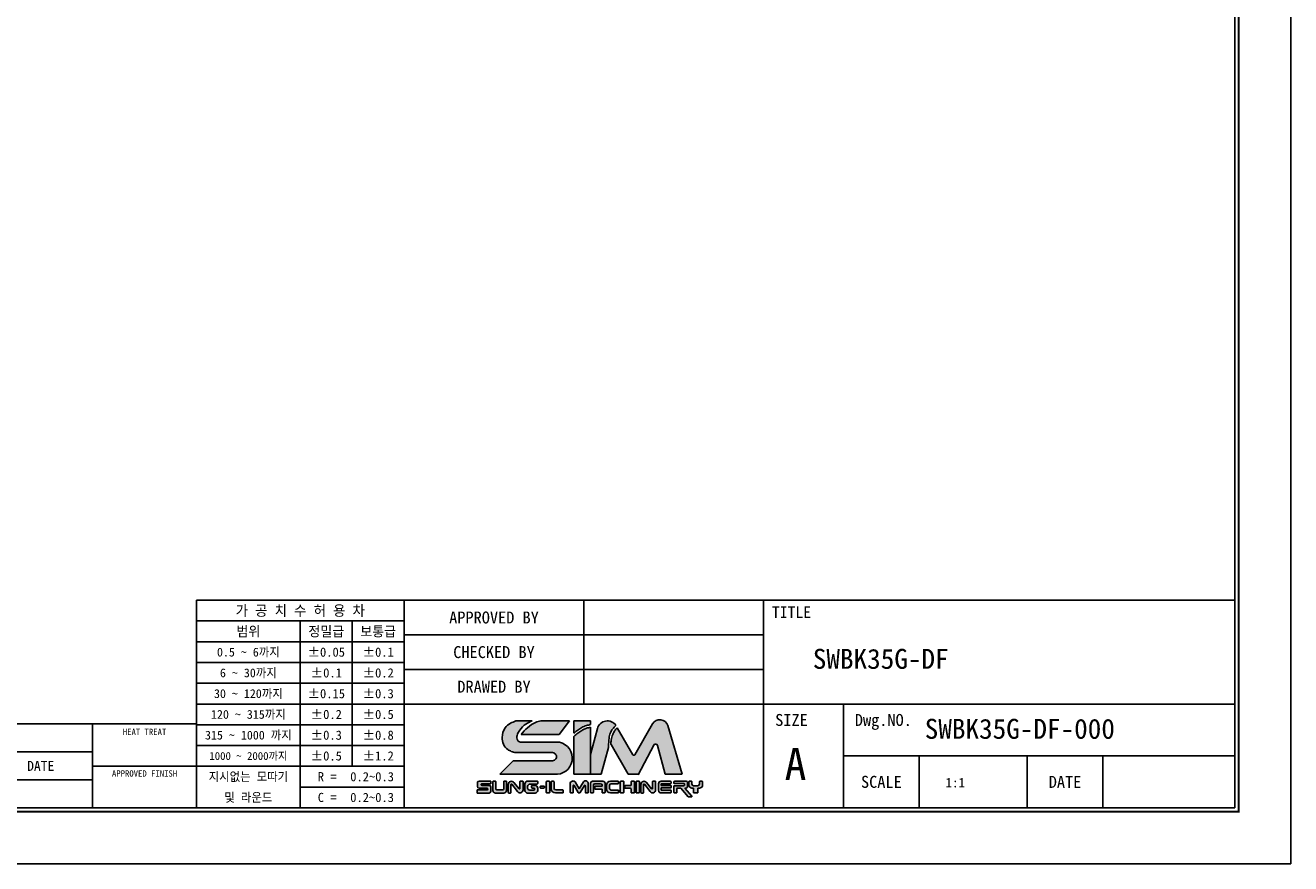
# Model space of a CAD drawing. Header units: millimetres. Extents: x -29 to 5648, y -387 to 3949.
# Tile 3 of 5: x 398 to 853, y 0 to 302. Entities that reach past the tile are written whole.
import ezdxf
from ezdxf.enums import TextEntityAlignment as Align

# ---------------------------------------------------------------- set-up
doc = ezdxf.new("R2010")
doc.units = ezdxf.units.MM
doc.layers.get('0').update_dxf_attribs({"linetype": 'CONTINUOUS'})
doc.layers.add('5', color=7, linetype='CONTINUOUS')
doc.layers.add('7', color=7, linetype='CONTINUOUS')

# ---------------------------------------------------------------- blocks, each defined once
blk = doc.blocks.new('란표제')
h = blk.add_hatch(color=150)
h.dxf.hatch_style = 1
edge = h.paths.add_edge_path()
edge.add_spline(control_points=[(269.4313514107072, 21.23682854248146), (269.6359798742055, 21.41891288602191), (270.0327252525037, 21.7719484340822), (270.7280603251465, 22.18750380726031), (271.4106727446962, 22.51924857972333), (271.9007036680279, 22.60265436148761), (272.1147233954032, 22.63908161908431)], knot_values=[0, 0, 0, 0, 0.6304310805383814, 1.222315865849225, 1.865724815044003, 2.364625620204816, 2.364625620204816, 2.364625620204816, 2.364625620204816], degree=3, periodic=0)
edge.add_line((272.1147233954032, 22.63908161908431), (272.1147233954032, 23.23741673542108))
edge.add_line((272.1147233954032, 23.23741673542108), (269.4313514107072, 23.23741673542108))
edge.add_line((269.4313514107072, 23.23741673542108), (269.4313514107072, 21.23682854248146))
edge = h.paths.add_edge_path()
edge.add_spline(control_points=[(272.1147233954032, 22.22357291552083), (271.8960154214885, 22.17327034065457), (271.4034488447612, 22.0599806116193), (270.715909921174, 21.71275165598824), (270.0397629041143, 21.25956616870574), (269.6376071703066, 20.9094133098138), (269.4313514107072, 20.72982854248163)], knot_values=[0, 0, 0, 0, 0.5164407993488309, 1.163110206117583, 1.761888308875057, 2.392319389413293, 2.392319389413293, 2.392319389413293, 2.392319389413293], degree=3, periodic=0)
edge.add_line((269.4313514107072, 20.72982854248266), (269.4313514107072, 14.56964083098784))
edge.add_line((269.4313514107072, 14.56964083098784), (272.1147233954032, 14.56964083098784))
edge.add_line((272.1147233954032, 14.56964083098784), (272.1147233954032, 22.22357291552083))
edge = h.paths.add_edge_path()
edge.add_line((267.0830865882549, 19.76878435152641), (260.734030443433, 19.76878435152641))
edge.add_spline(control_points=[(260.7340304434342, 19.76878435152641), (260.6304282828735, 19.80046622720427), (260.3773761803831, 19.87785037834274), (260.0993263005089, 20.3834271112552), (260.187756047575, 21.0896081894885), (260.7314099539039, 21.92713840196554), (261.4878621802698, 22.76627762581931), (262.2797090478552, 23.09358528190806), (262.6276767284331, 23.23741673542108)], knot_values=[0, 0, 0, 0, 0.2433595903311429, 0.5944147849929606, 1.213183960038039, 1.789398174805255, 2.88702788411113, 3.747486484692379, 3.747486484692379, 3.747486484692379, 3.747486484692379], degree=3, periodic=0)
edge.add_line((262.6276767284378, 23.23741673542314), (259.9686972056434, 23.23741673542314))
edge.add_spline(control_points=[(259.9686972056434, 23.23741673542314), (259.6776716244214, 23.12786400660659), (259.0262061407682, 22.88262844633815), (258.0427933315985, 22.05524221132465), (257.6589013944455, 20.72241547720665), (257.8905376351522, 19.4262980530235), (258.4932930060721, 18.63992786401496), (259.0387723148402, 18.37393810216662), (259.2361936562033, 18.2776703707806)], knot_values=[0, 0, 0, 0, 0.550739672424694, 1.232839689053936, 2.19963066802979, 2.850121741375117, 3.513003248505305, 3.888995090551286, 3.888995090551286, 3.888995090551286, 3.888995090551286], degree=3, periodic=0)
edge.add_arc((260.0206695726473, 19.77456633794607), 1.689999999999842, 242.3423855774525, 270.0000000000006)
edge.add_line((260.0206695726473, 18.08456633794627), (265.933220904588, 18.08456633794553))
edge.add_arc((265.933220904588, 17.41949662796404), 0.6650697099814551, 270.18688939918, 90, ccw=False)
edge.add_line((265.9353902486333, 16.75443045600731), (259.548431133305, 16.75443045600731))
edge.add_line((259.548431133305, 16.75443045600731), (257.3636415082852, 14.56964083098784))
edge.add_line((257.3636415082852, 14.56964083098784), (266.2319154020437, 14.56964083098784))
edge.add_arc((266.5395411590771, 17.18852423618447), 2.636889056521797, 263.3004820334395, 78.10426637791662)
edge = h.paths.add_edge_path(flags=17)
edge.add_spline(control_points=[(264.0618412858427, 23.23741673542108), (263.7695622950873, 23.17538582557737), (262.9649864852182, 23.00462921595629), (261.8692366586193, 22.18236333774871), (261.1771816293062, 21.42409186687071), (260.8344419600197, 21.04855856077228)], knot_values=[0, 0, 0, 0, 0.6846043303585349, 1.884555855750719, 3.061918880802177, 3.061918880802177, 3.061918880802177, 3.061918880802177], degree=3, periodic=0)
edge.add_line((260.8344419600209, 21.04855856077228), (267.0300266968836, 21.04855856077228))
edge.add_line((267.0300266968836, 21.04855856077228), (268.7149674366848, 23.23741673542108))
edge.add_line((268.7149674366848, 23.23741673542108), (264.0618412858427, 23.23741673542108))
h = blk.add_hatch(color=8)
h.dxf.hatch_style = 1
edge = h.paths.add_edge_path()
edge.add_spline(control_points=[(275.0627256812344, 19.1589791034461), (275.0773552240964, 19.57794386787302), (275.1025993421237, 20.30089167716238), (275.3125840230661, 21.24983197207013), (275.7149129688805, 21.97049305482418), (276.082664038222, 22.32534979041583), (276.2775094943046, 22.51336344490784)], knot_values=[0, 0, 0, 0, 0.7435831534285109, 1.283095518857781, 1.707763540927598, 2.186317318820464, 2.186317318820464, 2.186317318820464, 2.186317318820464], degree=3, periodic=0)
edge.add_arc((274.8821637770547, 21.55989067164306), 1.690000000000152, 34.34572044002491, 164.999999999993)
edge.add_line((273.2497491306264, 21.99729485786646), (272.1147233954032, 17.76132114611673))
edge.add_line((272.1147233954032, 17.76132114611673), (272.1147233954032, 14.56964083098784))
edge.add_line((272.1147233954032, 14.56964083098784), (273.8922549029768, 14.56964083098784))
edge.add_line((273.8922549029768, 14.56964083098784), (275.0538491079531, 18.90476942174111))
edge.add_spline(control_points=[(275.0538491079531, 18.90476942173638), (275.0568079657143, 18.98950598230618), (275.0597668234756, 19.07424254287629), (275.0627256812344, 19.1589791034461)], knot_values=[2.186317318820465, 2.186317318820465, 2.186317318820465, 2.186317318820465, 2.336708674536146, 2.336708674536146, 2.336708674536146, 2.336708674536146], degree=3, periodic=0)
edge = h.paths.add_edge_path()
edge.add_arc((282.7153299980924, 19.15023052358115), 0.3379999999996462, 14.999999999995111, 152.0936797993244, ccw=False)
edge.add_line((283.0418129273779, 19.23771136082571), (284.2856565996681, 14.59562357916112))
edge.add_line((284.2856565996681, 14.59562357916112), (287.0312419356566, 14.59562357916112))
edge.add_line((287.0312419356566, 14.59562357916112), (284.698741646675, 22.48208966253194))
edge.add_arc((283.4022573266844, 22.0986416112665), 1.352000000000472, 16.47610349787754, 150.0000000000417)
edge.add_line((282.2313909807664, 22.77464161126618), (279.328189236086, 17.74614868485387))
edge.add_arc((279.1818309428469, 17.83064868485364), 0.1689999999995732, 210.0000000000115, 330.00000000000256, ccw=False)
edge.add_line((279.0354726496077, 17.74614868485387), (276.4997684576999, 22.13811717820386))
edge.add_spline(control_points=[(276.4997684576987, 22.13811717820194), (276.3465195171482, 21.96972988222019), (276.0439022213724, 21.63721921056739), (275.6848775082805, 20.95838757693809), (275.5056859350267, 20.21422517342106), (275.4438638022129, 19.68005989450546), (275.4178006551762, 19.4548650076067)], knot_values=[0, 0, 0, 0, 0.523800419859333, 1.034337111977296, 1.752334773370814, 2.275651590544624, 2.275651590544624, 2.275651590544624, 2.275651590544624], degree=3, periodic=0)
edge.add_arc((275.3365080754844, 19.30670119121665), 0.1690000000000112, 30.00000000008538, 61.24788174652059, ccw=False)
edge.add_line((275.4828663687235, 19.39120119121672), (278.275008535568, 14.55506909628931))
edge.add_line((278.275008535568, 14.55506909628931), (279.8991915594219, 14.55506909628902))
edge.add_line((279.8991915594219, 14.55506909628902), (282.4166346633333, 19.30842375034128))
h = blk.add_hatch(color=150)
h.dxf.hatch_style = 1
h.paths.add_polyline_path([(255.8918496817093, 12.49001531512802, 0.4142135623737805), (255.6383496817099, 12.74351531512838), (254.4359279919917, 12.74351531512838, -0.4142135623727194), (254.3514279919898, 12.8280153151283), (254.3514279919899, 12.93313653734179, -0.4142135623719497), (254.4359279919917, 13.01763653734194), (255.8918496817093, 13.01763653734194), (255.8918496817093, 13.45026974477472), (253.9892572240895, 13.45026974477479, 0.4142135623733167), (253.7357572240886, 13.19676974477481), (253.7357572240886, 12.54712844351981, 0.4142135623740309), (253.9892572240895, 12.29362844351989), (255.3256614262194, 12.29362844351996, -0.4142135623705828), (255.4101614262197, 12.2091284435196), (255.4101614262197, 12.10882920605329, -0.4142135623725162), (255.3256614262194, 12.02432920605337), (253.7113647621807, 12.02432920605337), (253.7113647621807, 11.49943248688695), (255.6383496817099, 11.49943248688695, 0.4142135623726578), (255.8918496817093, 11.75293248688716)])
h.paths.add_polyline_path([(265.4913498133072, 13.34837791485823, 0.4142135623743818), (265.4068498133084, 13.43287791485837), (265.0227749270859, 13.43287791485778, 0.4142135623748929), (264.9382749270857, 13.34837791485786), (264.9382749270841, 11.60814308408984, 0.4142135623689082), (265.0227749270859, 11.52364308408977), (265.4068498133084, 11.52364308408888, 0.4142135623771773), (265.4913498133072, 11.6081430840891)])
h.paths.add_polyline_path([(269.3149947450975, 12.69271470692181, -0.7673269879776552), (269.4726738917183, 12.73496470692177), (270.1476377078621, 11.56589308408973, 0.2679491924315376), (270.2208168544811, 11.52364308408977), (270.3886929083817, 11.52364308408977, 0.2679491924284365), (270.4618720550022, 11.56589308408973), (271.136835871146, 12.73496470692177, -0.7673269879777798), (271.2945150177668, 12.69271470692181), (271.2945150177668, 11.60814308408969, 0.414213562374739), (271.3790150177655, 11.52364308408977), (271.6874683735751, 11.52364308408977, 0.4142135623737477), (271.7719683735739, 11.60814308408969), (271.7719683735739, 13.14150117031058, 0.5572135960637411), (270.9835726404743, 13.35275117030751), (270.3047548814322, 12.17700432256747), (269.6259371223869, 13.35275117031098, 0.5198906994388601), (268.8375413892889, 13.14150117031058), (268.8375413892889, 11.60814308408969, 0.4142135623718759), (268.9220413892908, 11.52364308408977), (269.2304947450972, 11.52364308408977, 0.4142135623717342), (269.3149947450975, 11.60814308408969)])
h = blk.add_hatch(color=251)
h.dxf.hatch_style = 1
h.paths.add_polyline_path([(264.6369999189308, 12.54995020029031, 0.4142135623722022), (264.552499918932, 12.63445020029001), (264.0281001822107, 12.63445020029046, 0.4142135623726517), (263.9436001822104, 12.54995020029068), (263.9436001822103, 12.39560813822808, 0.4142135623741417), (264.0281001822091, 12.31110813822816), (264.552499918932, 12.3111081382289, 0.4142135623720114), (264.6369999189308, 12.39560813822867)])
h.paths.add_polyline_path([(258.4601998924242, 11.92193248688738), (258.4601998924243, 13.36576974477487, 0.4142135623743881), (258.3756998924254, 13.45026974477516), (258.0906228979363, 13.45026974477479, 0.4142135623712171), (258.0061228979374, 13.36576974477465), (258.0061228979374, 12.18747393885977, -0.4142135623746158), (257.8371228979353, 12.01847393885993), (256.8846107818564, 12.01847393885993, -0.4142135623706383), (256.7156107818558, 12.18747393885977), (256.7156107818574, 13.36576974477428, 0.414213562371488), (256.6311107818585, 13.45026974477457), (256.3251870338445, 13.45026974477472, 0.4142135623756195), (256.2406870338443, 13.36576974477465), (256.2406870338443, 11.92193248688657, 0.4142135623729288), (256.6631870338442, 11.4994324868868), (258.0376998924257, 11.49943248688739, 0.4142135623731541)])
h.paths.add_polyline_path([(261.1488024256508, 12.0448363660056), (261.1488024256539, 13.36576974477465, 0.4142135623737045), (261.064302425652, 13.45026974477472), (260.7360734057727, 13.45026974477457, 0.4142135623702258), (260.6515734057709, 13.36576974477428), (260.6515734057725, 12.24481650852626, -0.7053166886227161), (260.5016056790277, 12.19139154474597), (259.6575188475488, 13.22574781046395, 0.7053166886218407), (258.757712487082, 12.90519802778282), (258.7577124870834, 11.58393248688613, 0.4142135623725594), (258.8422124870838, 11.49943248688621), (259.0973144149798, 11.49943248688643, 0.4142135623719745), (259.1818144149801, 11.58393248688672), (259.1818144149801, 12.87627755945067, -0.7182104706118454), (259.3335723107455, 12.92743052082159), (260.2382550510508, 11.73791859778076, 0.7182104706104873)])
h.paths.add_polyline_path([(263.5382578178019, 11.92193248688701), (263.5382578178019, 12.31768943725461, 0.4142135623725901), (263.1157578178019, 12.74018943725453), (262.6233206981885, 12.74018943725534, 0.4142135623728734), (262.5388206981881, 12.65568943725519), (262.5388206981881, 12.3999134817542, 0.4142135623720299), (262.6233206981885, 12.31541348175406), (262.9553217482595, 12.31541348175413, -0.4142135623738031), (263.0398217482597, 12.23091348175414), (263.0398217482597, 12.06617401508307, -0.4142135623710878), (262.9553217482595, 11.9816740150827), (262.2414599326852, 11.9816740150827, -0.4142135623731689), (261.903459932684, 12.31967401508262), (261.903459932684, 12.54779928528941, -0.4142135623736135), (262.325959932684, 12.97029928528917), (263.4537578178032, 12.9702992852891, 0.414213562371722), (263.5382578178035, 13.05479928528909), (263.5382578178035, 13.36576974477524, 0.4142135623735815), (263.4537578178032, 13.45026974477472), (261.8935343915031, 13.45026974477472, 0.414213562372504), (261.4710343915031, 13.02776974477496), (261.4710343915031, 11.92193248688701, 0.4142135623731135), (261.8935343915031, 11.49943248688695), (263.1157578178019, 11.49943248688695, 0.4142135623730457)])
h.paths.add_polyline_path([(267.686365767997, 11.92748730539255, 0.4142135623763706), (267.6018657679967, 12.01198730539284), (266.4686991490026, 12.01198730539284, -0.414213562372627), (266.2151991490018, 12.26548730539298), (266.2151991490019, 13.34837791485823, 0.4142135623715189), (266.1306991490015, 13.43287791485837), (265.8297345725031, 13.43287791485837, 0.4142135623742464), (265.7452345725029, 13.34837791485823), (265.7452345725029, 12.19964308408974, 0.4142135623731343), (266.4212345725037, 11.52364308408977), (267.6018657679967, 11.52364308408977, 0.4142135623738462), (267.686365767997, 11.60814308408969)])
h.paths.add_polyline_path([(272.6031511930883, 12.77084332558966, -0.4142135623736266), (272.8566511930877, 13.02434332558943), (273.7719485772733, 13.02434332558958, -0.4142135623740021), (274.0254485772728, 12.77084332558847), (274.0254485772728, 12.60578891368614), (272.8978494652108, 12.60578891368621, 0.4142135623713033), (272.8133494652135, 12.52128891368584), (272.8133494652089, 12.2275027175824, 0.4142135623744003), (272.8978494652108, 12.14300271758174), (274.0254485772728, 12.14300271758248), (274.0254485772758, 11.60814308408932, 0.414213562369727), (274.1099485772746, 11.52364308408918), (274.4089681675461, 11.5236430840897, 0.4142135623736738), (274.493468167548, 11.60814308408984), (274.493468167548, 13.09487791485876, 0.4142135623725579), (274.1554681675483, 13.43287791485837), (272.4765440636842, 13.43287791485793, 0.4142135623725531), (272.1385440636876, 13.09487791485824), (272.1385440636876, 11.60814308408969, 0.4142135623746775), (272.2230440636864, 11.52364308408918), (272.518651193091, 11.52364308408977, 0.4142135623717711), (272.6031511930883, 11.60814308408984)])
h.paths.add_polyline_path([(276.7035665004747, 11.89577780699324, 0.4142135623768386), (276.6190665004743, 11.98027780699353), (275.489626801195, 11.9802778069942, -0.4142135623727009), (275.2361268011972, 12.23377780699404), (275.2361268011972, 12.7733856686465, -0.4142135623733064), (275.489626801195, 13.02688566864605), (276.6190665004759, 13.02688566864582, 0.414213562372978), (276.7035665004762, 13.11138566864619), (276.7035665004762, 13.34837791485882, 0.4142135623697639), (276.6190665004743, 13.43287791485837), (275.4024355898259, 13.43287791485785, 0.4142135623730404), (274.7264355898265, 12.75687791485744), (274.7264355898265, 12.19964308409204, 0.4142135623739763), (275.4024355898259, 11.52364308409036), (276.6190665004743, 11.52364308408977, 0.4142135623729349), (276.7035665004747, 11.60814308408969)])
h.paths.add_polyline_path([(277.5403531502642, 13.34837791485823, 0.4142135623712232), (277.4558531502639, 13.43287791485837), (277.071778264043, 13.43287791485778, 0.4142135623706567), (276.9872782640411, 13.34837791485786), (276.9872782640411, 11.60814308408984, 0.4142135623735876), (277.0717782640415, 11.52364308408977), (277.4558531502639, 11.52364308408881, 0.4142135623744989), (277.5403531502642, 11.6081430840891)])
h.paths.add_polyline_path([(279.2992845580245, 13.34837791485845, 0.414213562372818), (279.2147845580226, 13.43287791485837), (278.8307096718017, 13.43287791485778, 0.4142135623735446), (278.7462096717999, 13.34837791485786), (278.7462096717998, 12.79193278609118, -0.4142135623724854), (278.6617096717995, 12.70743278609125), (277.7792291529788, 12.70743278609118, 0.4142135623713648), (277.6947291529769, 12.62293278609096), (277.6947291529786, 12.37646408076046, 0.4142135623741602), (277.7792291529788, 12.29196408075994), (278.6617096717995, 12.29196408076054, -0.4142135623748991), (278.7462096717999, 12.20746408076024), (278.7462096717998, 11.60814308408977, 0.4142135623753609), (278.8307096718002, 11.52364308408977), (279.2147845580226, 11.52364308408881, 0.4142135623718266), (279.2992845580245, 11.6081430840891)])
h.paths.add_polyline_path([(280.1012012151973, 13.34837791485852, 0.414213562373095), (280.0167012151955, 13.43287791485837), (279.6326263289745, 13.43287791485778, 0.4142135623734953), (279.5481263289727, 13.34837791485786), (279.5481263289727, 11.60814308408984, 0.414213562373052), (279.632626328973, 11.52364308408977), (280.0167012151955, 11.52364308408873, 0.4142135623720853), (280.1012012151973, 11.6081430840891)])
h.paths.add_polyline_path([(281.2413105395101, 13.2257478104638, 0.7053166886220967), (280.3415041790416, 12.90519802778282), (280.3415041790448, 11.58393248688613, 0.4142135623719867), (280.4260041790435, 11.49943248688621), (280.6811061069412, 11.49943248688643, 0.4142135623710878), (280.7656061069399, 11.58393248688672), (280.7656061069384, 12.87627755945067, -0.7182104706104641), (280.9173640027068, 12.92743052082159), (281.8220467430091, 11.73791859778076, 0.7182104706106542), (282.7325941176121, 12.0448363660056), (282.7325941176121, 13.36576974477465, 0.4142135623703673), (282.6480941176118, 13.45026974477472), (282.319865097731, 13.45026974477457, 0.4142135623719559), (282.2353650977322, 13.36576974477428), (282.2353650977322, 12.24481650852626, -0.7053166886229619), (282.0853973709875, 12.19139154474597)])
h.paths.add_polyline_path([(285.2465399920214, 13.34837791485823, 0.414213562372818), (285.1620399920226, 13.43287791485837), (283.6221923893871, 13.43287791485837, 0.414213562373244), (283.1996923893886, 13.01037791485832), (283.1996923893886, 11.94614308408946, 0.4142135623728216), (283.6221923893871, 11.52364308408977), (285.1620399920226, 11.52364308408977, 0.4142135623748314), (285.2465399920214, 11.60814308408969), (285.2465399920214, 11.88650074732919, 0.4142135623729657), (285.1620399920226, 11.97100074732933), (283.712613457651, 11.97100074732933, -0.4142135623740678), (283.6281134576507, 12.05550074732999), (283.6281134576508, 12.26963683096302, -0.4142135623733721), (283.7126134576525, 12.35413683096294), (285.1620399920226, 12.35413683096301, 0.4142135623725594), (285.2465399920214, 12.43863683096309), (285.2465399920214, 12.64687567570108, 0.4142135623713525), (285.1620399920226, 12.73137567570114), (283.7126134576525, 12.73137567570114, -0.4142135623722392), (283.6281134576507, 12.81587567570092), (283.6281134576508, 12.94159305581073, -0.4142135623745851), (283.712613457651, 13.02609305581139), (285.1620399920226, 13.02609305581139, 0.4142135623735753), (285.2465399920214, 13.11059305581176)])
h.paths.add_polyline_path([(287.9367704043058, 13.17937791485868, 0.4142135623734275), (287.6832704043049, 13.43287791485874), (285.7858523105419, 13.43287791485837, 0.4142135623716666), (285.7013523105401, 13.34837791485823), (285.70135231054, 13.13880807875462, 0.4142135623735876), (285.7858523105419, 13.05430807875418), (287.3438020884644, 13.0543080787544, -0.4142135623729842), (287.4283020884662, 12.96980807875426), (287.4283020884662, 12.78855795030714, -0.4142135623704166), (287.3438020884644, 12.70405795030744), (285.7858523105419, 12.70405795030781, 0.4142135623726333), (285.7013523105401, 12.61955795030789), (285.7013523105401, 11.60814308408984, 0.4142135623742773), (285.7858523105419, 11.52364308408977), (286.1203941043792, 11.52364308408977, 0.4142135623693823), (286.2048941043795, 11.60814308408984), (286.2048941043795, 12.23851556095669, -0.4142135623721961), (286.2893941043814, 12.32301556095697), (286.819905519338, 12.32301556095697), (288.0190716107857, 10.89390506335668, 0.2216946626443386), (288.0838023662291, 10.86372061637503), (288.5418862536, 10.86372061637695, 0.6370702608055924), (288.6066170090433, 11.00253616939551), (287.4986032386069, 12.32301556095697), (287.6832704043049, 12.32301556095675, 0.4142135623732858), (287.9367704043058, 12.57651556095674)])
h.paths.add_polyline_path([(290.3760742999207, 12.83001556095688), (290.3760742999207, 13.3483779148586, 0.4142135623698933), (290.2915742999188, 13.43287791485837), (289.9447103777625, 13.43287791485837, 0.4142135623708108), (289.8602103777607, 13.34837791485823), (289.8602103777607, 12.95755795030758, -0.4142135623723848), (289.6067103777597, 12.7040579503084), (288.89774458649, 12.70405795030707, -0.4142135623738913), (288.6442445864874, 12.95755795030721), (288.6442445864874, 13.34837791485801, 0.4142135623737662), (288.5597445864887, 13.43287791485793), (288.2128806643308, 13.43287791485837, 0.4142135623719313), (288.128380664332, 13.34837791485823), (288.128380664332, 12.83001556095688, 0.4142135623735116), (288.6353806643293, 12.32301556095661), (289.8690742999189, 12.32301556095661, 0.4142135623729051)])
h.paths.add_polyline_path([(289.60736216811, 12.32301556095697), (288.8774100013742, 12.32301556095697), (288.8774100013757, 11.60814308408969, 0.4142135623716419), (288.961910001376, 11.52364308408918), (289.5228621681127, 11.52364308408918, 0.41421356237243), (289.6073621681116, 11.60814308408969)])
for p, q in [((262.6276767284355, 23.23741673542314), (259.9686972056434, 23.23741673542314)), ((268.7149674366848, 23.23741673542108), (264.0618412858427, 23.23741673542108)), ((268.7149674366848, 23.23741673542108), (267.0300266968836, 21.04855856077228)), ((272.1147233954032, 23.23741673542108), (269.4313514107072, 23.23741673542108)), ((269.4313514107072, 21.23682854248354), (269.4313514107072, 23.23741673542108)), ((272.1147233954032, 22.63908161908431), (272.1147233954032, 23.23741673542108)), ((279.3281892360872, 17.74614868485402), (282.2313909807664, 22.77464161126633)), ((267.0300266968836, 21.04855856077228), (260.8344419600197, 21.04855856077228)), ((269.4313514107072, 14.56964083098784), (269.4313514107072, 20.72982854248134)), ((272.1147233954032, 14.56964083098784), (272.1147233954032, 22.22357291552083)), ((272.1147233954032, 17.76132114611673), (273.2497491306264, 21.99729485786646)), ((279.0354726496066, 17.74614868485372), (276.4997684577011, 22.13811717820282)), ((287.0312419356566, 14.59562357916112), (284.6987416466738, 22.48208966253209)), ((260.7340304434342, 19.76878435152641), (267.083086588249, 19.76878435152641)), ((273.8922549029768, 14.56964083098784), (275.0538491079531, 18.90476942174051)), ((275.4828663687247, 19.39120119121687), (278.275008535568, 14.55506909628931)), ((279.8658430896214, 14.49210159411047), (282.4166346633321, 19.30842375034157)), ((284.2856565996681, 14.59562357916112), (283.0418129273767, 19.23771136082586)), ((259.548431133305, 16.75443045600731), (257.3636415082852, 14.56964083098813)), ((259.548431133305, 16.75443045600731), (265.9310515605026, 16.75443045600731)), ((260.0206695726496, 18.08456633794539), (265.933220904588, 18.08456633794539)), ((257.3636415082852, 14.56964083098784), (266.2319154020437, 14.56964083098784)), ((269.4313514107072, 14.56964083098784), (272.1147233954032, 14.56964083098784)), ((272.1147233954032, 14.56964083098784), (273.8922549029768, 14.56964083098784)), ((278.275008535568, 14.55506909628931), (279.8658430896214, 14.55506909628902)), ((284.2856565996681, 14.59562357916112), (287.0312419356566, 14.59562357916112)), ((253.7357572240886, 12.54712844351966), (253.7357572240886, 13.19676974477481)), ((253.9892572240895, 13.45026974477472), (255.8918496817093, 13.45026974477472)), ((254.3514279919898, 12.93313653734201), (254.3514279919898, 12.8280153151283)), ((255.8918496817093, 13.01763653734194), (254.4359279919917, 13.01763653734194)), ((254.4359279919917, 12.74351531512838), (255.6383496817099, 12.74351531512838)), ((255.8918496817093, 13.41828104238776), (255.8918496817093, 13.01763653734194)), ((255.8918496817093, 12.49001531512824), (255.8918496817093, 11.75293248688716)), ((256.2406870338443, 13.36576974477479), (256.2406870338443, 11.92193248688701)), ((256.6311107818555, 13.45026974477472), (256.3251870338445, 13.45026974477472)), ((256.7156107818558, 12.18747393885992), (256.7156107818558, 13.36576974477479)), ((258.0061228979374, 13.36576974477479), (258.0061228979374, 12.18747393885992)), ((258.3756998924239, 13.45026974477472), (258.0906228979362, 13.45026974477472)), ((258.4601998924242, 13.36576974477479), (258.4601998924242, 11.92193248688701)), ((258.7577124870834, 11.58393248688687), (258.7577124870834, 12.90519802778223)), ((259.1818144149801, 11.58393248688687), (259.1818144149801, 12.87627755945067)), ((259.3335723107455, 12.92743052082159), (260.2382550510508, 11.73791859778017)), ((259.6575188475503, 13.22574781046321), (260.5016056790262, 12.1913915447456)), ((260.6515734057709, 13.36576974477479), (260.6515734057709, 12.24481650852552)), ((261.064302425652, 13.45026974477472), (260.7360734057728, 13.45026974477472)), ((261.1488024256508, 13.36576974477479), (261.1488024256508, 12.04483636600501)), ((261.4710343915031, 13.02776974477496), (261.4710343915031, 11.92193248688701)), ((263.4537578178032, 13.45026974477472), (261.8935343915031, 13.45026974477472)), ((261.903459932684, 12.54779928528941), (261.903459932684, 12.31967401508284)), ((263.4537578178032, 12.97029928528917), (262.325959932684, 12.97029928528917)), ((262.5388206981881, 12.39991348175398), (262.5388206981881, 12.65568943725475)), ((262.6233206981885, 12.74018943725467), (263.1157578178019, 12.74018943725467)), ((263.5382578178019, 13.36576974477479), (263.5382578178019, 13.05479928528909)), ((263.5382578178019, 13.36576974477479), (263.5382578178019, 13.05479928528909)), ((263.9436001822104, 12.54995020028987), (263.9436001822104, 12.39560813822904)), ((264.0281001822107, 12.63445020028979), (264.552499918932, 12.63445020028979)), ((264.6369999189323, 12.54995020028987), (264.6369999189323, 12.39560813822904)), ((264.9382749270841, 13.34837791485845), (264.9382749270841, 11.60814308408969)), ((265.0227749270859, 13.43287791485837), (265.4068498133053, 13.43287791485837)), ((265.4913498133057, 13.34837791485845), (265.4913498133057, 11.60814308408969)), ((265.7452345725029, 13.34837791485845), (265.7452345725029, 12.19964308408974)), ((266.1306991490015, 13.43287791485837), (265.8297345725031, 13.43287791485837)), ((266.2151991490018, 12.26548730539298), (266.2151991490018, 13.34837791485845)), ((268.8375413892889, 13.14150117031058), (268.8375413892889, 11.60814308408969)), ((269.3149947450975, 11.60814308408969), (269.3149947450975, 12.69271470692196)), ((269.4726738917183, 12.73496470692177), (270.1476377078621, 11.56589308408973)), ((269.6259371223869, 13.35275117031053), (270.3047548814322, 12.17700432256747)), ((270.9835726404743, 13.35275117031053), (270.3047548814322, 12.17700432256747)), ((271.136835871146, 12.73496470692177), (270.4618720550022, 11.56589308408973)), ((271.2945150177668, 11.60814308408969), (271.2945150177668, 12.69271470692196)), ((271.7719683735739, 13.14150117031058), (271.7719683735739, 11.60814308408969)), ((272.1385440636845, 13.09487791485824), (272.1385440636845, 11.60814308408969)), ((274.1554681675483, 13.43287791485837), (272.4765440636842, 13.43287791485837)), ((272.6031511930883, 11.60814308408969), (272.6031511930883, 12.77084332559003)), ((272.8133494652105, 12.52128891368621), (272.8133494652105, 12.2275027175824)), ((273.7719485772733, 13.02434332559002), (272.8566511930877, 13.02434332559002)), ((272.8978494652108, 12.60578891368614), (274.0254485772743, 12.60578891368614)), ((274.0254485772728, 12.60578891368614), (274.0254485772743, 12.77084332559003)), ((274.4934681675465, 13.09487791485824), (274.4934681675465, 11.60814308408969)), ((274.7264355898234, 12.19964308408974), (274.7264355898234, 12.7568779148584)), ((275.2361268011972, 12.77338566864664), (275.2361268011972, 12.23377780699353)), ((276.6190665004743, 13.43287791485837), (275.4024355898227, 13.43287791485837)), ((276.6190665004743, 13.02688566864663), (275.489626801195, 13.02688566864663)), ((276.7035665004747, 13.11138566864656), (276.7035665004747, 13.34837791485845)), ((276.9872782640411, 13.34837791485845), (276.9872782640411, 11.60814308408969)), ((277.0717782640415, 13.43287791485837), (277.4558531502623, 13.43287791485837)), ((277.5403531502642, 13.34837791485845), (277.5403531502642, 11.60814308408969)), ((277.6947291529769, 12.62293278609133), (277.6947291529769, 12.37646408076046)), ((277.7792291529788, 12.70743278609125), (278.6617096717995, 12.70743278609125)), ((278.7462096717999, 12.79193278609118), (278.7462096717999, 13.34837791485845)), ((278.8307096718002, 13.43287791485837), (279.2147845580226, 13.43287791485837)), ((279.2992845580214, 13.34837791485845), (279.2992845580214, 11.60814308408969)), ((279.5481263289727, 13.34837791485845), (279.5481263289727, 11.60814308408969)), ((279.632626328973, 13.43287791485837), (280.0167012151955, 13.43287791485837)), ((280.1012012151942, 13.34837791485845), (280.1012012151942, 11.60814308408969)), ((280.3415041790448, 11.58393248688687), (280.3415041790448, 12.90519802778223)), ((280.7656061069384, 11.58393248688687), (280.7656061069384, 12.87627755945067)), ((280.9173640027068, 12.92743052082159), (281.8220467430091, 11.73791859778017)), ((281.2413105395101, 13.22574781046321), (282.085397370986, 12.1913915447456)), ((282.2353650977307, 13.36576974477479), (282.2353650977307, 12.24481650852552)), ((282.6480941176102, 13.45026974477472), (282.319865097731, 13.45026974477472)), ((282.7325941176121, 13.36576974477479), (282.7325941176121, 12.04483636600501)), ((283.1996923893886, 13.01037791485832), (283.1996923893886, 11.94614308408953)), ((283.6221923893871, 13.43287791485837), (285.1620399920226, 13.43287791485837)), ((283.6281134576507, 12.94159305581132), (283.6281134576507, 12.81587567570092)), ((285.1620399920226, 13.02609305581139), (283.712613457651, 13.02609305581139)), ((285.1620399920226, 12.73137567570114), (283.7126134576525, 12.73137567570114)), ((285.2465399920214, 13.34837791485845), (285.2465399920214, 13.11059305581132)), ((285.2465399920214, 12.64687567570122), (285.2465399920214, 12.43863683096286)), ((285.7013523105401, 13.13880807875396), (285.7013523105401, 13.34837791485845)), ((285.7013523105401, 12.61955795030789), (285.7013523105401, 11.60814308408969)), ((285.7858523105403, 13.43287791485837), (287.6832704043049, 13.43287791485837)), ((285.7858523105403, 13.05430807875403), (287.3438020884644, 13.05430807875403)), ((285.7858523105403, 12.70405795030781), (287.3438020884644, 12.70405795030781)), ((287.4283020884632, 12.96980807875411), (287.4283020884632, 12.78855795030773)), ((287.9367704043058, 13.17937791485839), (287.9367704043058, 12.57651556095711)), ((288.128380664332, 13.34837791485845), (288.128380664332, 12.83001556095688)), ((288.5597445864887, 13.43287791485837), (288.2128806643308, 13.43287791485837)), ((288.6442445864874, 13.34837791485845), (288.6442445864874, 12.95755795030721)), ((289.6067103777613, 12.70405795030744), (288.8977445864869, 12.70405795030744)), ((289.8602103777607, 13.34837791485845), (289.8602103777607, 12.95755795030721)), ((289.9447103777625, 13.43287791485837), (290.2915742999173, 13.43287791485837)), ((290.3760742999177, 13.34837791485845), (290.3760742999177, 12.83001556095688)), ((253.7113647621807, 11.49943248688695), (253.7113647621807, 12.02432920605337)), ((253.7113647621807, 12.02432920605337), (255.3256614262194, 12.02432920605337)), ((253.7113647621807, 11.49943248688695), (255.6383496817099, 11.49943248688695)), ((255.3256614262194, 12.29362844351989), (253.9892572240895, 12.29362844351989)), ((255.4101614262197, 12.10882920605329), (255.4101614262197, 12.20912844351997)), ((258.0376998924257, 11.49943248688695), (256.6631870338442, 11.49943248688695)), ((257.8371228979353, 12.01847393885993), (256.8846107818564, 12.01847393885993)), ((258.8422124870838, 11.49943248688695), (259.0973144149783, 11.49943248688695)), ((261.8935343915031, 11.49943248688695), (263.1157578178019, 11.49943248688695)), ((262.2414599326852, 11.9816740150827), (262.9553217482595, 11.9816740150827)), ((262.9553217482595, 12.31541348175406), (262.6233206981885, 12.31541348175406)), ((263.0398217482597, 12.06617401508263), (263.0398217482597, 12.23091348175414)), ((263.5382578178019, 11.92193248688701), (263.5382578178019, 12.31768943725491)), ((264.552499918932, 12.31110813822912), (264.0281001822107, 12.31110813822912)), ((265.0227749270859, 11.52364308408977), (265.4068498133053, 11.52364308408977)), ((266.4212345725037, 11.52364308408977), (267.6018657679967, 11.52364308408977)), ((267.6018657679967, 12.01198730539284), (266.4686991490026, 12.01198730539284)), ((267.686365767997, 11.60814308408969), (267.686365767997, 11.92748730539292)), ((268.9220413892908, 11.52364308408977), (269.2304947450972, 11.52364308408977)), ((270.2208168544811, 11.52364308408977), (270.3886929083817, 11.52364308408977)), ((271.3790150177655, 11.52364308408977), (271.6874683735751, 11.52364308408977)), ((272.2230440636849, 11.52364308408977), (272.518651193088, 11.52364308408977)), ((272.8978494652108, 12.14300271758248), (274.0254485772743, 12.14300271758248)), ((274.0254485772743, 11.60814308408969), (274.0254485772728, 12.14300271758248)), ((274.4089681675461, 11.52364308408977), (274.1099485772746, 11.52364308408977)), ((275.4024355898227, 11.52364308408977), (276.6190665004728, 11.52364308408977)), ((276.6190665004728, 11.98027780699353), (275.489626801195, 11.98027780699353)), ((276.7035665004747, 11.60814308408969), (276.7035665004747, 11.89577780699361)), ((277.0717782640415, 11.52364308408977), (277.4558531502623, 11.52364308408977)), ((277.7792291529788, 12.29196408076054), (278.6617096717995, 12.29196408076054)), ((278.7462096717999, 12.20746408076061), (278.7462096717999, 11.60814308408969)), ((278.8307096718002, 11.52364308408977), (279.2147845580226, 11.52364308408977)), ((279.632626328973, 11.52364308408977), (280.0167012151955, 11.52364308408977)), ((280.4260041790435, 11.49943248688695), (280.681106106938, 11.49943248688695)), ((285.1620399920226, 11.52364308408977), (283.6221923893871, 11.52364308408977)), ((283.6281134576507, 12.26963683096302), (283.6281134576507, 12.05550074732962)), ((285.1620399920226, 12.35413683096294), (283.7126134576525, 12.35413683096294)), ((285.1620399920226, 11.97100074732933), (283.712613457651, 11.97100074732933)), ((285.2465399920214, 11.88650074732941), (285.2465399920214, 11.60814308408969)), ((286.1203941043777, 11.52364308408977), (285.7858523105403, 11.52364308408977)), ((286.2048941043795, 12.23851556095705), (286.2048941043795, 11.60814308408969)), ((286.2893941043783, 12.32301556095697), (286.819905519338, 12.32301556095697)), ((288.0190716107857, 10.89390506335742), (286.819905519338, 12.32301556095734)), ((287.4986032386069, 12.32301556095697), (287.6832704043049, 12.32301556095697)), ((288.6066170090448, 11.00253616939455), (287.4986032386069, 12.32301556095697)), ((288.5418862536, 10.86372061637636), (288.0838023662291, 10.86372061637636)), ((288.8774100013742, 12.32301556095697), (288.6353806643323, 12.32301556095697)), ((288.8774100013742, 11.60814308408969), (288.8774100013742, 12.32301556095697)), ((289.5228621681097, 11.52364308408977), (288.961910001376, 11.52364308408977)), ((289.8690742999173, 12.32301556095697), (289.60736216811, 12.32301556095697)), ((289.60736216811, 11.60814308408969), (289.60736216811, 12.32301556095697))]:
    blk.add_line(p, q)
for centre, radius, start, end in [((274.8821637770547, 21.55989067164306), 1.69, 34.34572044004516, 165.0000000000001), ((283.4022573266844, 22.09864161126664), 1.352, 16.476103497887, 149.9999999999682), ((266.5395411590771, 17.18852423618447), 2.636889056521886, 263.300482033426, 78.10426637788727), ((275.3365080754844, 19.30670119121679), 0.169, 30.00000000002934, 61.24788175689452), ((282.7153299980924, 19.150230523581), 0.338, 14.99999999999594, 152.0936797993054), ((260.0206695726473, 19.77456633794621), 1.69, 242.3423855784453, 270), ((265.933220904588, 17.41949662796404), 0.665069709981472, 269.8131105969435, 90), ((279.1818309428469, 17.8306486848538), 0.169, 210.0000000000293, 329.9999999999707), ((253.9892572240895, 13.19676974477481), 0.2535, 90, 180), ((253.9892572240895, 12.54712844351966), 0.2535, 180, 270), ((254.4359279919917, 12.93313653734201), 0.0845, 90, 180), ((254.4359279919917, 12.8280153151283), 0.0845, 180, 270), ((255.6383496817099, 12.49001531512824), 0.2535, 0, 90), ((256.3251870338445, 13.36576974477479), 0.0845, 90, 180), ((256.6311107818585, 13.36576974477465), 0.0845, 0, 90.00000000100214), ((258.0906228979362, 13.36576974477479), 0.0845, 90, 180), ((258.3756998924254, 13.36576974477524), 0.0845, 0, 90.00000000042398), ((259.2647124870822, 12.90519802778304), 0.507, 39.21617813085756, 180), ((259.2663144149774, 12.87627755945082), 0.0845, 37.25478689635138, 180), ((260.7360734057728, 13.36576974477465), 0.0845, 90.00000000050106, 180), ((261.064302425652, 13.36576974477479), 0.0845, 0, 90.00000000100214), ((261.8935343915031, 13.02776974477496), 0.4225, 90, 180), ((262.325959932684, 12.54779928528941), 0.4225, 90, 180), ((262.6233206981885, 12.65568943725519), 0.0845, 90, 180), ((262.6233206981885, 12.39991348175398), 0.0845, 180, 270), ((263.1157578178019, 12.31768943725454), 0.4225, 0, 90), ((263.4537578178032, 13.36576974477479), 0.0845, 0, 90.00000000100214), ((263.4537578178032, 13.05479928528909), 0.0845, 269.9999999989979, 0), ((264.0281001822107, 12.54995020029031), 0.0845, 90, 180), ((264.0281001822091, 12.39560813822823), 0.0845, 180, 270.000000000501), ((264.552499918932, 12.54995020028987), 0.0845, 0, 90), ((264.552499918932, 12.39560813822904), 0.0845, 270, 0), ((265.0227749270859, 13.34837791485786), 0.0845, 90.00000000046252, 180), ((265.4068498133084, 13.34837791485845), 0.0845, 0, 90.00000000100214), ((265.8297345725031, 13.34837791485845), 0.0845, 90, 180), ((266.1306991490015, 13.34837791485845), 0.0845, 0, 90), ((269.3058663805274, 12.97047997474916), 0.4985745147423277, 50.06099622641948, 159.9390037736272), ((269.3994947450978, 12.69271470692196), 0.0845, 30.00000000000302, 180), ((271.3124187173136, 13.00322997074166), 0.4799008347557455, 16.74570727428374, 133.2542927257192), ((271.210015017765, 12.69271470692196), 0.0845, 0, 149.999999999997), ((272.4765440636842, 13.09487791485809), 0.338, 90.00000000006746, 180), ((272.8566511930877, 12.77084332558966), 0.2535, 90, 180), ((272.8978494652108, 12.52128891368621), 0.0845, 90.00000000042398, 180), ((273.7719485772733, 12.77084332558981), 0.2535, 0, 89.9999999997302), ((274.1554681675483, 13.09487791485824), 0.338, 0, 90.00000000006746), ((275.4024355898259, 12.75687791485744), 0.676, 90.00000000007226, 180), ((275.489626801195, 12.77338566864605), 0.2535, 90, 180), ((276.6190665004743, 13.34837791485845), 0.0845, 0, 90.00000000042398), ((276.6190665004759, 13.11138566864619), 0.0845, 269.9999999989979, 0), ((277.071778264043, 13.34837791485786), 0.0845, 90.00000000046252, 180), ((277.4558531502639, 13.34837791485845), 0.0845, 0, 90.00000000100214), ((277.7792291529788, 12.62293278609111), 0.0845, 90, 180), ((277.7792291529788, 12.37646408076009), 0.0845, 180, 269.9999999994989), ((278.6617096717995, 12.79193278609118), 0.0845, 270, 0), ((278.8307096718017, 13.34837791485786), 0.0845, 90.00000000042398, 180), ((279.2147845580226, 13.34837791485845), 0.0845, 0, 90.00000000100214), ((279.6326263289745, 13.34837791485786), 0.0845, 90.00000000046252, 180), ((280.0167012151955, 13.34837791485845), 0.0845, 0, 90.00000000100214), ((280.848504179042, 12.90519802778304), 0.507, 39.21617813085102, 180), ((280.8501061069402, 12.87627755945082), 0.0845, 37.25478689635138, 180), ((282.319865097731, 13.36576974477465), 0.0845, 90.00000000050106, 180), ((282.6480941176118, 13.36576974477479), 0.0845, 0, 90.00000000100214), ((283.6221923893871, 13.01037791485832), 0.4225, 90, 180), ((283.712613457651, 12.94159305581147), 0.0845, 90, 180), ((283.7126134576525, 12.81587567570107), 0.0845, 180, 270), ((285.1620399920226, 13.34837791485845), 0.0845, 0, 90), ((285.1620399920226, 13.11059305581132), 0.0845, 270, 0), ((285.1620399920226, 12.64687567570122), 0.0845, 0, 90), ((285.1620399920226, 12.43863683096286), 0.0845, 270, 0), ((285.7858523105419, 13.34837791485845), 0.0845, 90.00000000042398, 180), ((285.7858523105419, 13.13880807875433), 0.0845, 180, 269.9999999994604), ((285.7858523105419, 12.61955795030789), 0.0845, 90.00000000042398, 180), ((287.3438020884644, 12.96980807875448), 0.0845, 0, 90.00000000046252), ((287.3438020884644, 12.78855795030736), 0.0845, 269.9999999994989, 0), ((287.6832704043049, 13.17937791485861), 0.2535, 0, 90), ((287.6832704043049, 12.57651556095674), 0.2535, 270, 0), ((288.2128806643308, 13.34837791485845), 0.0845, 90, 180), ((288.6353806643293, 12.83001556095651), 0.507, 180, 270.0000000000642), ((288.5597445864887, 13.34837791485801), 0.0845, 0, 90.00000000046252), ((288.89774458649, 12.95755795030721), 0.2535, 180, 269.9999999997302), ((289.6067103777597, 12.95755795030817), 0.2535, 270.0000000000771, 0), ((289.9447103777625, 13.34837791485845), 0.0845, 90.00000000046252, 180), ((289.8690742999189, 12.83001556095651), 0.507, 269.999999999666, 0), ((290.2915742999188, 13.34837791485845), 0.0845, 0, 90.0000000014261), ((255.3256614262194, 12.20912844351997), 0.0845, 0, 90), ((255.3256614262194, 12.10882920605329), 0.0845, 270, 0), ((255.6383496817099, 11.75293248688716), 0.2535, 270, 0), ((256.6631870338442, 11.92193248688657), 0.4225, 180, 269.9999999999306), ((256.8846107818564, 12.18747393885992), 0.169, 180, 270), ((257.8371228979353, 12.18747393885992), 0.169, 270, 0), ((258.0376998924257, 11.92193248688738), 0.4225, 270.0000000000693, 0), ((258.8422124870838, 11.58393248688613), 0.0845, 180, 270), ((259.0973144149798, 11.58393248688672), 0.0845, 269.9999999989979, 0), ((260.641802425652, 12.0448363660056), 0.507, 217.2547868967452, 0), ((260.5670734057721, 12.24481650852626), 0.0845, 219.2161781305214, 0), ((261.8935343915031, 11.92193248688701), 0.4225, 180, 269.9999999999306), ((262.2414599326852, 12.31967401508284), 0.338, 180, 270), ((262.9553217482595, 12.23091348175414), 0.0845, 0, 90), ((262.9553217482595, 12.06617401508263), 0.0845, 270, 0), ((263.1157578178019, 11.92193248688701), 0.4225, 270, 0), ((265.0227749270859, 11.60814308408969), 0.0845, 180, 270), ((265.4068498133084, 11.6081430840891), 0.0845, 269.9999999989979, 0), ((266.4212345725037, 12.19964308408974), 0.676, 180, 270), ((266.4686991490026, 12.26548730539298), 0.2535, 180, 270), ((267.6018657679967, 11.92748730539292), 0.0845, 0, 90), ((267.6018657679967, 11.60814308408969), 0.0845, 270, 0), ((268.9220413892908, 11.60814308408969), 0.0845, 180, 270), ((269.2304947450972, 11.60814308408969), 0.0845, 270, 0), ((270.2208168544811, 11.60814308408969), 0.0845, 210.000000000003, 270), ((270.3886929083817, 11.60814308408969), 0.0845, 270, 329.999999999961), ((271.3790150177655, 11.60814308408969), 0.0845, 180, 270), ((271.6874683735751, 11.60814308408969), 0.0845, 270, 0), ((272.2230440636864, 11.60814308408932), 0.0845, 180, 269.9999999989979), ((272.518651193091, 11.60814308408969), 0.0845, 269.9999999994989, 0), ((272.8978494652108, 12.22750271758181), 0.0845, 180, 270.0000000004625), ((274.1099485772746, 11.60814308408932), 0.0845, 180, 269.9999999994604), ((274.4089681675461, 11.60814308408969), 0.0845, 269.9999999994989, 0), ((275.4024355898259, 12.19964308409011), 0.676, 180, 269.9999999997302), ((275.489626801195, 12.23377780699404), 0.2535, 180, 270.0000000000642), ((276.6190665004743, 11.89577780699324), 0.0845, 0, 90.00000000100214), ((276.6190665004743, 11.60814308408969), 0.0845, 269.9999999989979, 0), ((277.0717782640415, 11.60814308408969), 0.0845, 180, 270), ((277.4558531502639, 11.6081430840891), 0.0845, 269.9999999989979, 0), ((278.6617096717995, 12.20746408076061), 0.0845, 0, 90), ((278.8307096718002, 11.60814308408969), 0.0845, 180, 270), ((279.2147845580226, 11.6081430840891), 0.0845, 269.9999999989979, 0), ((279.632626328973, 11.60814308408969), 0.0845, 180, 270), ((280.0167012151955, 11.6081430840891), 0.0845, 269.9999999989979, 0), ((280.4260041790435, 11.58393248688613), 0.0845, 180, 270), ((280.6811061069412, 11.58393248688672), 0.0845, 269.9999999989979, 0), ((282.2255941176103, 12.0448363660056), 0.507, 217.2547868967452, 0), ((282.1508650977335, 12.24481650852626), 0.0845, 219.2161781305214, 0), ((283.6221923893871, 11.94614308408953), 0.4225, 180, 270), ((283.7126134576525, 12.26963683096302), 0.0845, 90, 180), ((283.712613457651, 12.05550074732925), 0.0845, 180, 270), ((285.1620399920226, 11.88650074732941), 0.0845, 0, 90), ((285.1620399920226, 11.60814308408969), 0.0845, 270, 0), ((285.7858523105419, 11.60814308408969), 0.0845, 180, 269.9999999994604), ((286.1203941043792, 11.60814308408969), 0.0845, 269.9999999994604, 0), ((286.2893941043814, 12.23851556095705), 0.0845, 90.00000000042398, 180), ((288.0838023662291, 10.9482206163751), 0.0845, 219.9999999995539, 270), ((288.5418862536, 10.94822061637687), 0.0845, 270.0000000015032, 39.9999999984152), ((288.961910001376, 11.60814308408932), 0.0845, 180, 269.9999999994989), ((289.5228621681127, 11.60814308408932), 0.0845, 269.9999999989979, 0)]:
    blk.add_arc(centre, radius, start, end)
for points, knots in [([(259.9686972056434, 23.23741673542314), (259.6776716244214, 23.12786400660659), (259.0262061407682, 22.88262844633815), (258.0427933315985, 22.05524221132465), (257.6589013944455, 20.72241547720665), (257.8905376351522, 19.4262980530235), (258.4932930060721, 18.63992786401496), (259.0387723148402, 18.37393810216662), (259.2361936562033, 18.2776703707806)], [0, 0, 0, 0, 0.550739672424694, 1.232839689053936, 2.19963066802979, 2.850121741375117, 3.513003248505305, 3.888995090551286, 3.888995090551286, 3.888995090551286, 3.888995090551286]), ([(276.2775094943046, 22.51336344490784), (276.082664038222, 22.32534979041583), (275.7149129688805, 21.97049305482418), (275.3125840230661, 21.24983197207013), (275.1025993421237, 20.30089167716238), (275.0773552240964, 19.57794386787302), (275.0627256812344, 19.1589791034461), (275.0597668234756, 19.07424254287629), (275.0568079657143, 18.98950598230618), (275.0538491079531, 18.90476942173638)], [0, 0, 0, 0, 0.4785537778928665, 0.9032217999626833, 1.442734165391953, 2.186317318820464, 2.186317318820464, 2.186317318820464, 2.336708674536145, 2.336708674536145, 2.336708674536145, 2.336708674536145])]:
    blk.add_open_spline(points, degree=3, knots=knots)
for points in [[(262.6276767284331, 23.23741673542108), (261.6238211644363, 22.74392770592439), (260.6199350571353, 21.72987177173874), (260.2478417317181, 21.07974476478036), (260.1970762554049, 20.27694833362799), (260.4428046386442, 19.89238008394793), (260.7340304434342, 19.76878435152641)], [(264.0618412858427, 23.23741673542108), (263.2021811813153, 23.00707150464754), (261.901585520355, 22.14576185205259), (260.8344419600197, 21.04855856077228)], [(272.1147233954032, 22.63908161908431), (271.4803696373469, 22.50402714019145), (270.7147936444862, 22.16711279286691), (270.0608781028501, 21.76159077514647), (269.4313514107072, 21.23682854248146)], [(272.1147233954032, 22.22357291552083), (271.4662268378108, 22.04980878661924), (270.7072224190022, 21.68836899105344), (270.0608781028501, 21.25459077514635), (269.4313514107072, 20.72982854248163)], [(276.4997684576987, 22.13811717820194), (276.0632815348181, 21.61547084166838), (275.7491499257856, 21.03082054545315), (275.5075690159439, 20.12922831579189), (275.4178006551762, 19.4548650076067)]]:
    blk.add_spline(points, degree=3)
at = {"layer": '7', "color": 0}
for p, q in [((386.1000000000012, 0), (386.1000000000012, 273)), ((0, 0), (386.1000000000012, 0))]:
    blk.add_line(p, q, dxfattribs=at)
at = {"layer": '7'}
for p, q in [((377.0000000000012, 42.9), (208.0000000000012, 42.9)), ((208.0000000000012, 42.9), (208.0000000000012, 9.100000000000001)), ((241.8000000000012, 42.9), (241.8000000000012, 9.100000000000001)), ((271.0500000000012, 42.9), (271.0500000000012, 26)), ((300.3000000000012, 42.9), (300.3000000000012, 9.100000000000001)), ((241.8000000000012, 39.51999999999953), (208.0000000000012, 39.51999999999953)), ((224.9000000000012, 39.51999999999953), (224.9000000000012, 9.100000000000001)), ((233.3500000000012, 39.51999999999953), (233.3500000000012, 15.86000000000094)), ((300.3000000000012, 37.26666666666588), (241.8000000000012, 37.26666666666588)), ((241.8000000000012, 36.13999999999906), (208.0000000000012, 36.13999999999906)), ((241.8000000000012, 32.76000000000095), (208.0000000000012, 32.76000000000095)), ((300.3000000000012, 31.63333333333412), (241.8000000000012, 31.63333333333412)), ((241.8000000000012, 29.38000000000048), (208.0000000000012, 29.38000000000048)), ((241.8000000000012, 26), (208.0000000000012, 26)), ((377.0000000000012, 26), (241.8000000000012, 26)), ((313.3000000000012, 26), (313.3000000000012, 9.100000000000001)), ((208.0000000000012, 22.75), (80.60000000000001, 22.75)), ((191.1000000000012, 22.75), (191.1000000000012, 9.100000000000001)), ((241.8000000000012, 22.61999999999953), (208.0000000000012, 22.61999999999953)), ((241.8000000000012, 19.23999999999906), (208.0000000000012, 19.23999999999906)), ((191.1000000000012, 18.2), (80.60000000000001, 18.2)), ((377.0000000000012, 17.55), (313.3000000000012, 17.55)), ((325.6500000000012, 17.55), (325.6500000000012, 9.100000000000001)), ((343.2000000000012, 17.55), (343.2000000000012, 9.100000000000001)), ((355.5500000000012, 17.55), (355.5500000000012, 9.100000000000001)), ((191.1000000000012, 15.86000000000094), (208.0000000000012, 15.86000000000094)), ((241.8000000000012, 15.86000000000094), (208.0000000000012, 15.86000000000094)), ((191.1000000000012, 13.65), (80.60000000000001, 13.65)), ((241.8000000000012, 12.48000000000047), (224.9000000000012, 12.48000000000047))]:
    blk.add_line(p, q, dxfattribs=at)
at = {"layer": '7', "const_width": 0.325}
blk.add_lwpolyline([(377.6500000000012, 8.450000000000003), (377.6500000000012, 264.55), (13, 264.55), (13, 8.450000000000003)], close=True, dxfattribs=at)
at = {"layer": '7'}
blk.add_lwpolyline([(377.0000000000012, 9.100000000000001), (377.0000000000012, 263.9), (13.65, 263.9), (13.65, 9.100000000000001)], close=True, dxfattribs=at)
for p in [(271.0500000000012, 37.26666666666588), (271.0500000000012, 31.63333333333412)]:
    blk.add_point(p, dxfattribs=at)
at = {"layer": '5', "ltscale": 0.5}
for tag, p, height in [('TITLE', (308.3154340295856, 31.72766610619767), 3.25), ('도번', (326.5355284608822, 20.33516254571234), 3.25), ('SCALE', (329.9154015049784, 12.41825216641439), 1.56), ('DATE', (360.1258917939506, 12.36472741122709), 1.56)]:
    blk.add_attdef(tag, p, '', height=height, dxfattribs=at)
at = {"layer": '7'}
for s, height, p in [('가 공 치 수 허 용 차', 1.69, (224.9000000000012, 41.21000000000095)), ('TITLE', 1.8772, (304.8500000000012, 40.95)), ('APPROVED BY', 1.95, (256.4250000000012, 40.08333333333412)), ('범위', 1.625, (216.4500000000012, 37.83000000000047)), ('정밀급', 1.625, (229.1250000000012, 37.83000000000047)), ('보통급', 1.625, (237.5750000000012, 37.83000000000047)), ('0.5 ~ 6까지', 1.43, (216.4500000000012, 34.45)), ('%%P0.05', 1.495, (229.1250000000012, 34.45)), ('%%P0.1', 1.495, (237.5750000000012, 34.45)), ('CHECKED BY', 1.95, (256.4250000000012, 34.45)), ('6 ~ 30까지', 1.43, (216.4500000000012, 31.06999999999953)), ('%%P0.1', 1.495, (229.1250000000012, 31.06999999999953)), ('%%P0.2', 1.495, (237.5750000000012, 31.06999999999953)), ('DRAWED BY', 1.95, (256.4250000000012, 28.81666666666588)), ('30 ~ 120까지', 1.43, (216.4500000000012, 27.68999999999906)), ('%%P0.15', 1.495, (229.1250000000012, 27.68999999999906)), ('%%P0.3', 1.495, (237.5750000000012, 27.68999999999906)), ('120 ~ 315까지', 1.43, (216.4500000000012, 24.31000000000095)), ('%%P0.2', 1.495, (229.1250000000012, 24.31000000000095)), ('%%P0.5', 1.495, (237.5750000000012, 24.31000000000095)), ('SIZE', 1.95, (304.8500000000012, 23.40000000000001)), ('Dwg.NO.', 1.95, (319.8000000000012, 23.40000000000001)), ('HEAT TREAT', 1.04, (199.5500000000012, 21.45)), ('315 ~ 1000 까지', 1.43, (216.4500000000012, 20.93000000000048)), ('%%P0.3', 1.495, (229.1250000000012, 20.93000000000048)), ('%%P0.8', 1.495, (237.5750000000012, 20.93000000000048)), ('A', 5.2, (305.5000000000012, 16.25)), ('DATE', 1.625, (182.6500000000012, 15.925)), ('1000 ~ 2000까지', 1.287, (216.4540055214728, 17.53801791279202)), ('%%P0.5', 1.495, (229.1250000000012, 17.55)), ('%%P1.2', 1.495, (237.5750000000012, 17.55)), ('APPROVED FINISH', 1.04, (199.5500000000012, 14.68999999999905)), ('지시없는 모따기', 1.43, (216.4500000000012, 14.16999999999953)), ('R = ', 1.495, (229.7750000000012, 14.16999999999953)), ('SCALE', 1.95, (319.4750000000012, 13.325)), ('DATE', 1.95, (349.3750000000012, 13.325)), ('및 라운드', 1.43, (216.4500000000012, 10.78999999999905)), ('C = ', 1.495, (229.7750000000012, 10.78999999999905))]:
    blk.add_text(s, height=height, dxfattribs=at).set_placement(p, align=Align.MIDDLE_CENTER)
for tag, p in [('필렛', (233.0250000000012, 14.16999999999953)), ('모따기', (233.0250000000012, 10.78999999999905))]:
    blk.add_attdef(tag, text='', height=1.495, dxfattribs=at).set_placement(p, align=Align.MIDDLE_LEFT)

msp = doc.modelspace()

# ---------------------------------------------------------------- block references
at = {"ltscale": 5}
ref = msp.add_blockref('란표제', (0, 0), dxfattribs=dict(at, xscale=2.210004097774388, yscale=2.210004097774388, zscale=2.210004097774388))
ref.add_attrib('모따기', '0.2~0.3', dxfattribs={"layer": '7', "height": 3.303956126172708}).set_placement((514.9862048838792, 23.84594421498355), align=Align.MIDDLE_LEFT)
ref.add_attrib('필렛', '0.2~0.3', dxfattribs={"layer": '7', "height": 3.303956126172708}).set_placement((514.9862048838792, 31.31575806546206), align=Align.MIDDLE_LEFT)
ref.add_attrib('TITLE', 'SWBK35G-DF', (681.3783726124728, 70.11827210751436), dxfattribs={"layer": '5', "ltscale": 0.5, "height": 7.182513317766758})
ref.add_attrib('도번', 'SWBK35G-DF-000', (721.6448559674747, 44.94079255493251), dxfattribs={"layer": '5', "ltscale": 0.5, "height": 7.182513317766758})
ref.add_attrib('SCALE', '1:1', (729.1143892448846, 27.44438817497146), dxfattribs={"layer": '5', "ltscale": 0.5, "height": 3.447606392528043})

doc.saveas('drawing.dxf')
